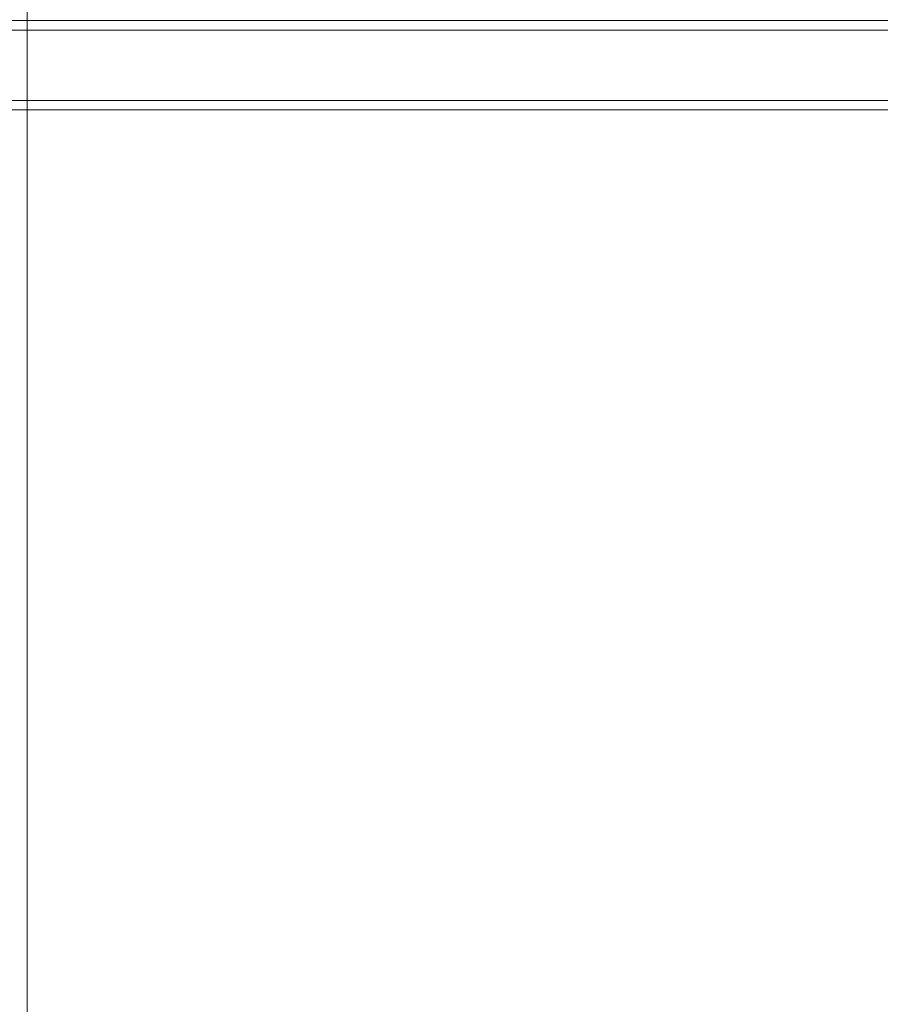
# Model space of a CAD drawing. Header units: millimetres. Extents: x -3034 to 546681, y -100001 to 133386.
# Tile 95 of 173: x 82983 to 83093, y -12110 to -11984. Entities that reach past the tile are written whole.
import ezdxf

# ---------------------------------------------------------------- set-up
doc = ezdxf.new("R2010")
doc.units = ezdxf.units.MM
doc.linetypes.add('ACAD_ISO03W100', pattern=[150, 60, -90])
for name, color, linetype in [('___INST__AR_podstawy', 3, 'Continuous'), ('ELEK CIENKIE', 80, 'Continuous'), ('ELEK ODGROMÓWKA', 214, 'Continuous')]:
    doc.layers.add(name, color=color, linetype=linetype)

# ---------------------------------------------------------------- blocks, each defined once
blk = doc.blocks.new('iglice')
at = {"layer": 'ELEK CIENKIE', "color": 232, "linetype": 'ACAD_ISO03W100', "ltscale": 3}
blk.add_circle((-27813.9, 9135.33), 7540, dxfattribs=at)
blk = doc.blocks.new('wentDACH')
at = {"color": 8, "lineweight": 9, "ltscale": 3}
blk.add_line((-103050.49, 32306.05), (-103050.49, 30523.89), dxfattribs=at)
at = {"color": 8, "linetype": 'Continuous', "lineweight": 9}
for p, q in [((-103128.12, 31416.67), (-102280.52, 31416.67)), ((-103128.12, 31415.47), (-102280.52, 31415.47)), ((-103128.12, 31406.47), (-102280.52, 31406.47)), ((-103128.12, 31405.27), (-102280.52, 31405.27))]:
    blk.add_line(p, q, dxfattribs=at)

msp = doc.modelspace()

# ---------------------------------------------------------------- block references
at = {"layer": '___INST__AR_podstawy', "color": 210, "lineweight": 40}
msp.add_blockref('wentDACH', (186034.592, -43400.942), dxfattribs=at)
at = {"layer": 'ELEK ODGROMÓWKA'}
msp.add_blockref('iglice', (111335.99, -24243.943), dxfattribs=at)

doc.saveas('drawing.dxf')
